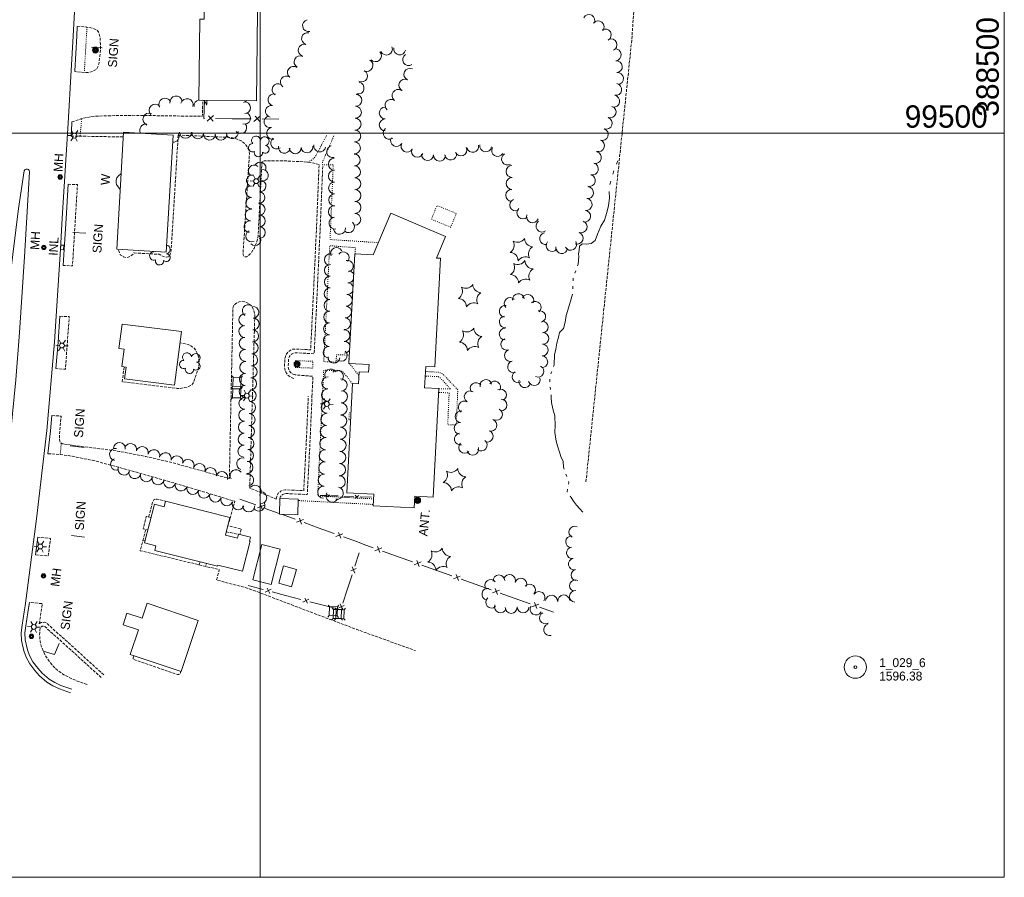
# Model space of a CAD drawing. Header units: feet. Extents: x 386655 to 388500, y 98988 to 100500.
# Tile 4 of 6: x 387838 to 388500, y 99000 to 99576. Entities that reach past the tile are written whole.
import ezdxf
from ezdxf.enums import TextEntityAlignment as Align

# ---------------------------------------------------------------- set-up
doc = ezdxf.new("R2010")
doc.units = ezdxf.units.FT
doc.header["$MEASUREMENT"] = 0
for name, pattern in [('DGN Style 3', [2.743664, 1.95976, -0.783904]), ('DGN Style 4', [3.137576, 1.567808, -0.783904, 0.00196, -0.783904]), ('DGN Style 5', [1.371832, 0.587928, -0.783904]), ('DGN Style 6', [3.727464, 0.00196, -0.783904, 1.371832, -0.783904, 0.00196, -0.783904])]:
    doc.linetypes.add(name, pattern=pattern)
for name, color, linetype, lineweight in [('E_DRN_Grate', 151, 'Continuous', 0), ('E_DWY', 73, 'DGN Style 3', 0), ('E_LAND_Vegetation', 21, 'Continuous', 0), ('E_MAP_GridLines', 151, 'Continuous', 0), ('E_MAP_Limits', 21, 'DGN Style 3', 0), ('E_MAP_PassPoints', 161, 'Continuous', 0), ('E_MISCPROP', 40, 'Continuous', 0), ('E_MISCPROP_HvyDash', 241, 'DGN Style 3', 13), ('E_MISCPROP_HvyLine', 241, 'Continuous', 13), ('E_MISCPROP_Railing', 40, 'Continuous', 0), ('E_PATH_Sidewalk', 73, 'DGN Style 5', 0), ('E_RDWY', 21, 'Continuous', 13), ('E_UTL_AboveGroundPipe', 40, 'DGN Style 4', 0), ('E_WTR', 151, 'DGN Style 6', 0)]:
    doc.layers.add(name, color=color, linetype=linetype, lineweight=lineweight)
doc.styles.add('Style-IGR_FONT_0', font='IGR_FONT_0.shx')

# ---------------------------------------------------------------- blocks, each defined once
blk = doc.blocks.new('PP')
at = {"layer": 'E_MAP_PassPoints', "color": 40, "linetype": 'Continuous', "lineweight": 0}
for radius in [7.5, 0.96]:
    blk.add_circle((0, 0), radius, dxfattribs=at)
blk = doc.blocks.new('WAL')
at = {"layer": 'E_MISCPROP_Railing', "color": 40, "linetype": 'Continuous', "lineweight": 0, "style": 'Style-IGR_FONT_0'}
blk.add_text('W', height=6, rotation=359.99995, dxfattribs=at).set_placement((-2.3, -0.01), align=Align.MIDDLE_LEFT)
blk = doc.blocks.new('INLT')
at = {"layer": 'E_MISCPROP_Railing', "color": 40, "linetype": 'Continuous', "lineweight": 0, "flags": 128}
blk.add_lwpolyline([(3, -2), (3, 0), (0, 0), (0, -2), (3, -2)], dxfattribs=at)
blk = doc.blocks.new('INL')
at = {"layer": 'E_MISCPROP_Railing', "color": 40, "linetype": 'Continuous', "lineweight": 0, "style": 'Style-IGR_FONT_0'}
blk.add_text('INL', height=6, rotation=0.00006, dxfattribs=at).set_placement((-5.79, -2.75))
blk = doc.blocks.new('MHO_8')
at = {"layer": 'E_DRN_Grate', "color": 20, "linetype": 'Continuous', "lineweight": 0}
for centre, radius in [((0.04, -0.06), 1.5), ((0.04, -0.06), 1.22), ((0.04, -0.07), 0.968), ((0.01, -0.08), 0.605)]:
    blk.add_circle(centre, radius, dxfattribs=at)
blk = doc.blocks.new('MHT_6')
at = {"layer": 'E_DRN_Grate', "color": 20, "linetype": 'Continuous', "lineweight": 0, "style": 'Style-IGR_FONT_0'}
blk.add_text('MH', height=6, rotation=359.99997, dxfattribs=at).set_placement((-0.35, -3.06), align=Align.CENTER)
blk = doc.blocks.new('MHO_9')
at = {"layer": 'E_DRN_Grate', "color": 20, "linetype": 'Continuous', "lineweight": 0}
for centre, radius in [((0.04, -0.06), 1.5), ((0.04, -0.06), 1.22), ((0.04, -0.07), 0.968), ((0.01, -0.08), 0.605)]:
    blk.add_circle(centre, radius, dxfattribs=at)
blk = doc.blocks.new('MHT_7')
at = {"layer": 'E_DRN_Grate', "color": 20, "linetype": 'Continuous', "lineweight": 0, "style": 'Style-IGR_FONT_0'}
blk.add_text('MH', height=6, rotation=359.99994, dxfattribs=at).set_placement((-0.35, -3.06), align=Align.CENTER)
blk = doc.blocks.new('MHO_15')
at = {"layer": 'E_DRN_Grate', "color": 20, "linetype": 'Continuous', "lineweight": 0}
for centre, radius in [((0.04, -0.06), 1.5), ((0.04, -0.06), 1.22), ((0.04, -0.07), 0.968), ((0.01, -0.08), 0.605)]:
    blk.add_circle(centre, radius, dxfattribs=at)
blk = doc.blocks.new('MHO_16')
at = {"layer": 'E_DRN_Grate', "color": 20, "linetype": 'Continuous', "lineweight": 0}
for centre, radius in [((0.04, -0.06), 1.5), ((0.04, -0.06), 1.22), ((0.04, -0.07), 0.968), ((0.01, -0.08), 0.605)]:
    blk.add_circle(centre, radius, dxfattribs=at)
blk = doc.blocks.new('MHT_14')
at = {"layer": 'E_DRN_Grate', "color": 20, "linetype": 'Continuous', "lineweight": 0, "style": 'Style-IGR_FONT_0'}
blk.add_text('MH', height=6, rotation=359.99995, dxfattribs=at).set_placement((-0.35, -3.06), align=Align.CENTER)
blk = doc.blocks.new('PED')
at = {"layer": 'E_UTL_AboveGroundPipe', "color": 101, "linetype": 'Continuous', "lineweight": 13}
for p, q in [((-2.34, 2.71), (-3.29, 3.77)), ((3.06, 2.71), (4.02, 3.77)), ((-3.29, -4.35), (-2.34, -3.29)), ((4.02, -4.35), (3.06, -3.29))]:
    blk.add_line(p, q, dxfattribs=at)
at = {"layer": 'E_UTL_AboveGroundPipe', "color": 101, "linetype": 'Continuous', "lineweight": 13, "flags": 128}
blk.add_lwpolyline([(-2.34, -3.29), (3.06, -3.29), (3.06, 2.71), (-2.34, 2.71)], close=True, dxfattribs=at)
blk = doc.blocks.new('LTP')
at = {"layer": 'E_MISCPROP', "color": 20, "linetype": 'Continuous', "lineweight": 0}
for p, q in [((-1.61, 0.09), (-4.22, 0.17)), ((-0.78, 1.46), (-1.98, 3.76)), ((0.86, 1.37), (2.22, 3.6)), ((1.66, 0), (4.18, -0.07)), ((-0.86, -1.4), (-2.22, -3.59)), ((0.78, -1.44), (2.02, -3.62))]:
    blk.add_line(p, q, dxfattribs=at)
blk.add_arc((0.02, 0.01), 1.64, 0, 360, dxfattribs=at)
blk = doc.blocks.new('POLE')
at = {"layer": 'E_MISCPROP', "color": 20, "linetype": 'Continuous', "lineweight": 0}
for radius in [2.02, 1.51, 1.01, 0.504]:
    blk.add_circle((0.03, -0.09), radius, dxfattribs=at)
blk = doc.blocks.new('POLE_2')
at = {"layer": 'E_MISCPROP', "color": 20, "linetype": 'Continuous', "lineweight": 0}
for centre, radius in [((-0.01, 0.02), 2.02), ((-0.01, 0.03), 1.52), ((0, -0.01), 1.01), ((0, 0), 0.502)]:
    blk.add_circle(centre, radius, dxfattribs=at)
blk = doc.blocks.new('ANT_1')
at = {"layer": 'E_MISCPROP', "color": 20, "linetype": 'Continuous', "lineweight": 0, "style": 'Style-IGR_FONT_0'}
blk.add_text('ANT.', height=6, rotation=359.99993, dxfattribs=at).set_placement((0.55, 2.61), align=Align.MIDDLE_LEFT)
blk = doc.blocks.new('PINEL')
at = {"layer": 'E_LAND_Vegetation', "color": 93, "linetype": 'Continuous', "lineweight": 0}
for centre, start, end in [((-8.14, 7.32), 275.21131, 0.97623), ((2.26, 10.71), 215.21132, 300.97623), ((-10.4, -3.39), 335.21131, 60.97623), ((10.41, 3.41), 155.21133, 240.97624), ((-2.25, -10.7), 35.21132, 120.97623), ((8.15, -7.3), 95.21133, 180.97624)]:
    blk.add_arc(centre, 5.72, start, end, dxfattribs=at)
blk = doc.blocks.new('TREE')
at = {"layer": 'E_LAND_Vegetation', "color": 93, "linetype": 'Continuous', "lineweight": 0}
for centre, radius, start, end in [((-1.47, 4.28), 2.78, 1.39455, 209.16754), ((-4.47, 0.2), 2.78, 78.07156, 279.0826), ((3.57, 2.42), 2.97, 278.42365, 139.65754), ((-2.01, -4.2), 2.61, 140.7797, 358.71231), ((3.46, -3.43), 2.97, 196.07447, 79.04774)]:
    blk.add_arc(centre, radius, start, end, dxfattribs=at)
blk = doc.blocks.new('SIGN')
at = {"layer": 'E_MISCPROP', "color": 20, "linetype": 'Continuous', "lineweight": 0, "style": 'Style-IGR_FONT_0'}
blk.add_text('SIGN', height=6, rotation=0.00004, dxfattribs=at).set_placement((-9.61, -0.01), align=Align.MIDDLE_LEFT)
blk = doc.blocks.new('SIGN_1')
at = {"layer": 'E_MISCPROP', "color": 20, "linetype": 'Continuous', "lineweight": 0, "style": 'Style-IGR_FONT_0'}
blk.add_text('SIGN', height=6, rotation=359.99997, dxfattribs=at).set_placement((-9.61, -0.01), align=Align.MIDDLE_LEFT)

msp = doc.modelspace()

# ---------------------------------------------------------------- linework, layer by layer
at = {"layer": 'E_DWY', "color": 51, "linetype": 'DGN Style 3', "lineweight": 0, "flags": 128}
for points in [[(387877.04, 99571.71), (387879.35, 99571.89), (387882.73, 99571.45), (387887.47, 99570.53), (387890.35, 99569.17), (387891.58, 99567.53), (387892.37, 99564.17), (387892.66, 99557.2), (387892.24, 99551.85), (387891.53, 99546.4), (387890.19, 99543.23), (387887.63, 99541.64), (387885.14, 99540.92), (387881.8, 99540.78), (387875.32, 99541.41)], [(387873.39, 99507.62), (387879.53, 99509.64), (387886.89, 99511.35), (387899.09, 99511.79), (387914.43, 99512.05), (387961.02, 99511.37), (387961.42, 99522.28)], [(387872.82, 99498.15), (387907.95, 99497.51)], [(387944.83, 99498.8), (387940.17, 99422), (387939.8, 99419.84), (387939.24, 99418.15), (387938.83, 99417.4), (387938.08, 99416.95), (387936.77, 99416.68), (387935.07, 99417.17), (387933.6, 99417.91), (387931.96, 99418.64), (387915.29, 99419.6), (387913.76, 99418.14), (387911.82, 99416.87), (387909.89, 99416.47), (387908.11, 99417.03), (387905.95, 99418.35), (387904.87, 99421.01), (387904.69, 99421.95)], [(388039.55, 99478.91), (388034.79, 99480.25), (388028.84, 99480.86), (388015.18, 99481.52), (388002.53, 99481.41), (388001.83, 99481.27), (388001.12, 99480.34), (387998.56, 99431.05), (387997.65, 99426.97), (387995.88, 99422.65), (387993.87, 99419.49), (387991.81, 99417.75), (387990.77, 99417.03), (387989.68, 99416.86), (387988.85, 99417.42), (387988.45, 99418.41), (387988.52, 99420.46), (387992.7, 99486.09), (387992.25, 99488.65), (387990.82, 99491.59), (387989.17, 99493.42), (387987.24, 99494.91), (387984.55, 99496.02), (387982.37, 99496.71), (387979.41, 99497.25), (387976.66, 99497.33), (387944.83, 99498.8)], [(388022.56, 99335.27), (388020.34, 99336.03), (388018.41, 99337.48), (388017.06, 99339.8), (388016.41, 99341.69), (388016.29, 99343.19), (388016.51, 99348.6), (388017.34, 99351.11), (388018.58, 99352.8), (388020, 99353.97), (388021.78, 99354.8), (388023.34, 99355.01), (388033.87, 99354.49), (388035.77, 99393.67), (388037.75, 99435.73), (388039.55, 99478.91)], [(388023.37, 99337.64), (388021.53, 99338.27), (388020.31, 99339.17), (388019.34, 99340.84), (388018.88, 99342.2), (388018.79, 99343.24), (388018.99, 99348.15), (388019.59, 99349.95), (388020.41, 99351.07), (388021.35, 99351.84), (388022.49, 99352.38), (388023.44, 99352.5), (388036.25, 99351.87), (388038.26, 99393.55), (388040.25, 99435.61), (388042.05, 99478.8)], [(387870.85, 99465.69), (387877.17, 99465.56), (387873.78, 99410.8), (387867.58, 99411.21)], [(387859.9, 99310.24), (387866.23, 99309.94), (387865.01, 99297.26), (387864.98, 99294.64), (387865.24, 99292.82), (387865.7, 99292.02), (387867.1, 99291.3), (387905.32, 99286.25), (387923.08, 99282.79), (387940.61, 99278.72), (387979.23, 99267.97), (387981.59, 99382.03), (387982.11, 99384.01), (387983.35, 99385.48), (387985.86, 99386.71), (387987.42, 99387.07), (387989.72, 99386.8), (387991.73, 99385.84), (387993.91, 99384.2), (387995.63, 99381.28), (387996.34, 99378.27), (387992.93, 99261.54), (388010.61, 99254.22)], [(387865.34, 99377.04), (387871.67, 99376.8), (387869.04, 99341.42), (387862.65, 99341.87)], [(387908.52, 99342.97), (387907.24, 99332.96), (387944.05, 99328.57), (387945.89, 99328.46), (387950.79, 99329.44), (387953.46, 99330.41), (387954.74, 99331.78), (387955.3, 99332.92), (387958.23, 99341.25), (387958.94, 99344.85), (387958.76, 99349.03), (387958.01, 99351.24), (387956.57, 99354.39), (387955.54, 99355.66), (387954.29, 99356.56), (387953.09, 99357.33), (387951.51, 99357.95), (387949.44, 99358.56), (387946, 99359.1)], [(388034.76, 99323.21), (388035.38, 99336.66), (388023.37, 99337.64)], [(388010.61, 99254.22), (388011.08, 99256.28), (388012.23, 99258.28), (388013.84, 99259.41), (388015.3, 99260.13), (388016.96, 99260.41), (388029.22, 99259.81), (388031.09, 99295.62), (388032.26, 99323.32)], [(388013.24, 99254.48), (388013.44, 99255.36), (388014.12, 99256.55), (388015.11, 99257.25), (388016.08, 99257.72), (388017.11, 99257.9), (388031.59, 99257.19), (388033.58, 99295.5), (388034.76, 99323.21)], [(387857.26, 99284.68), (387865.55, 99284.11), (387871.93, 99283.27), (387888.26, 99279.99), (387908.39, 99274.59), (387939.5, 99265.76), (387982.86, 99252.72), (387979.25, 99239.31), (387978.95, 99239.38)], [(387925, 99242.2), (387927.44, 99251.3), (387927.86, 99252.56), (387928.52, 99253.57), (387929.19, 99253.98), (387929.91, 99254.22), (387930.65, 99254.19), (387936.38, 99252.67)], [(388013.05, 99253.67), (388013.22, 99254.41)], [(387921.19, 99226.31), (387923.08, 99233.76)], [(387849.06, 99216.68), (387857.48, 99215.99), (387859.09, 99227.75), (387850.61, 99228.47)], [(387958.78, 99210.01), (387972.46, 99206.74), (387970.64, 99199.82), (387992.36, 99194.03), (388033.11, 99178.52), (388065.91, 99166.15), (388104.3, 99152.31)], [(387851.48, 99170.44), (387853.59, 99183.88), (387844.87, 99184.71)], [(387894.82, 99136.11), (387887.9, 99142.29), (387874.58, 99154.47), (387862.05, 99165.69), (387856.6, 99170.71), (387854.86, 99171.37), (387852.78, 99171.19), (387851.48, 99170.44)], [(387893.16, 99134.25), (387886.23, 99140.44), (387872.9, 99152.62), (387860.37, 99163.84), (387855.26, 99168.54), (387854.5, 99168.83), (387853.55, 99168.75), (387852.91, 99168.38), (387852.24, 99167.55), (387851.97, 99166.12), (387851.74, 99162.8), (387852.05, 99158.66), (387853.1, 99154.52), (387855.2, 99149.76), (387858.14, 99145.29), (387860.76, 99141.96), (387863.92, 99138.99), (387867.23, 99136.6), (387873.3, 99133.39), (387879.62, 99130.91), (387883.98, 99129.5)], [(387915.1, 99148.79), (387914.62, 99147.49), (387914.58, 99146.92), (387914.94, 99146.38), (387944.44, 99136.31), (387945.23, 99136.29), (387946.02, 99136.79), (387946.59, 99138.3)]]:
    msp.add_lwpolyline(points, dxfattribs=at)
at = {"layer": 'E_LAND_Vegetation', "color": 93, "linetype": 'Continuous', "lineweight": 0}
for centre, radius, start, end in [((388032.42, 99572.35), 4, 102.61053, 282.59521), ((388220.88, 99575.77), 4, 331.69481, 151.67949), ((388227.06, 99571.49), 4, 319.79293, 139.7776), ((388031.74, 99563.61), 4, 75.40586, 255.39053), ((388231.81, 99566.09), 4, 300.71862, 120.7033), ((388235.71, 99559.42), 4, 293.53331, 113.51799), ((388029.52, 99555.85), 4, 73.39112, 253.3758), ((388077.44, 99552.11), 4, 221.66419, 41.64887), ((388084.79, 99556.53), 4, 202.87794, 22.86262), ((388093.69, 99556.64), 4, 169.53623, 349.52091), ((388238.58, 99552.69), 4, 275.24385, 95.22853), ((388026.68, 99547.99), 4, 62.78794, 242.77262), ((388071.74, 99545.6), 4, 242.98163, 62.96631), ((388099.73, 99549.49), 4, 122.74153, 302.72621), ((388239.31, 99544.73), 4, 275.24385, 95.22853), ((388022.3, 99540.93), 4, 53.42649, 233.41117), ((388068.11, 99538.48), 4, 242.98163, 62.96631), ((388100.57, 99539.58), 4, 64.72132, 244.706), ((388017.53, 99534.51), 4, 53.42649, 233.41117), ((388065.75, 99530.32), 4, 258.26545, 78.25013), ((388097.16, 99532.35), 4, 64.72132, 244.706), ((388240.04, 99536.77), 4, 275.24385, 95.22853), ((388011.96, 99529.28), 4, 60.71044, 240.69512), ((388092.57, 99525.41), 4, 55.45978, 235.44446), ((388238.92, 99529.43), 4, 260.12549, 80.11016), ((387936, 99519.38), 4.18, 27.57356, 207.55824), ((387943.42, 99520.81), 4.18, 8.16093, 188.14561), ((387950.73, 99519.11), 4.18, 345.6109, 165.59558), ((387959.7, 99518.42), 4.18, 103.85805, 185.94592), ((387959.7, 99518.42), 4.18, 5.96125, 67.46862), ((387968.22, 99521.04), 4.18, 163.21329, 202.4611), ((387987.5, 99524.4), 4, 286.83758, 321.75485), ((387989.37, 99517.19), 4, 272.9091, 92.89378), ((388009.23, 99522.44), 4, 75.90573, 255.8904), ((388064.22, 99522.12), 4, 268.15115, 88.13583), ((388087.81, 99518.81), 4, 51.56786, 231.55254), ((388237.55, 99521.56), 4, 260.12549, 80.11016), ((387929.45, 99515.33), 4.18, 43.2734, 223.25807), ((388007.47, 99514.7), 4, 77.51353, 257.4982), ((388063.96, 99514.13), 4, 268.15115, 88.13583), ((388083.96, 99513.63), 4, 90.24468, 270.22935), ((388235.07, 99514.3), 4, 251.25322, 71.2379), ((387925.31, 99509.42), 4.18, 68.23022, 248.2149), ((387989.46, 99510.03), 4, 251.46074, 71.44541), ((388006.64, 99507.7), 4, 101.91815, 281.90283), ((388063.7, 99506.14), 4, 268.15115, 88.13583), ((388083.99, 99505.64), 4, 90.24468, 270.22935), ((388232.5, 99506.74), 4, 250.92266, 70.90734), ((387923.2, 99501.98), 4.18, 83.02026, 208.04163), ((387981.14, 99500.39), 4, 191.67865, 11.66332), ((387986.86, 99503.77), 4, 221.90706, 41.89174), ((388008.29, 99499.88), 4, 101.91815, 281.90283), ((388063.48, 99498.13), 4, 268.62446, 88.60914), ((388086.58, 99499.92), 4, 127.38385, 307.36853), ((388229.88, 99499.19), 4, 250.92266, 70.90734), ((387941.4, 99497.94), 4, 265.65114, 28.65336), ((387949.8, 99500.61), 4, 178.91184, 358.89652), ((387957.97, 99500.31), 4, 173.75431, 353.73899), ((387965.92, 99499.44), 4, 173.75431, 353.73899), ((387973.62, 99499.38), 4, 181.37307, 1.35775), ((388011.03, 99493.41), 4, 124.27104, 304.25572), ((388091.6, 99495.09), 4, 151.40544, 331.39012), ((388227.27, 99491.63), 4, 250.92266, 70.90734), ((388016.2, 99490.58), 4, 167.90541, 347.89009), ((388023.52, 99490.26), 4, 184.02809, 4.01276), ((388031.43, 99490.88), 4, 185.58931, 5.57399), ((388039.96, 99491.48), 4, 169.7188, 349.70348), ((388048.62, 99487.62), 4, 105.51036, 285.49503), ((388063.29, 99490.14), 4, 268.62446, 88.60914), ((388098.62, 99491.27), 4, 151.40544, 331.39012), ((388105.65, 99487.89), 4, 156.54178, 336.52646), ((388134.81, 99488.77), 4, 203.47415, 23.45883), ((388142.83, 99491.18), 4, 192.33464, 12.31932), ((388151.48, 99491.54), 4, 169.93609, 349.92077), ((388159.49, 99488.44), 4, 150.20016, 330.18484), ((388049.79, 99479.23), 4, 90.47609, 270.46077), ((388063.11, 99482.04), 4, 271.5908, 91.57548), ((388112.44, 99485.63), 4, 176.84975, 356.83443), ((388120.42, 99485.19), 4, 176.84975, 356.83443), ((388127.9, 99486.05), 4, 188.95346, 8.93814), ((388166.15, 99482.65), 4, 120.50329, 300.48797), ((388225.21, 99483.73), 4, 255.47491, 75.45959), ((387995.89, 99474.77), 3.9, 49.79142, 229.77609), ((387999.93, 99476.72), 3.9, 333.35392, 153.33859), ((388001.52, 99471.74), 3.9, 277.58411, 97.56879), ((388049.86, 99471.24), 4, 90.47609, 270.46077), ((388063.33, 99474.05), 4, 271.5908, 91.57548), ((388169.17, 99474.36), 4, 90.76027, 270.74495), ((388223.2, 99475.99), 4, 255.47491, 75.45959), ((387994.68, 99468.11), 3.9, 78.75491, 258.73959), ((387999.93, 99464.58), 3.9, 264.83189, 84.81657), ((388063.55, 99466.06), 4, 271.5908, 91.57548), ((388169.23, 99466.27), 4, 88.182, 268.16668), ((388221.2, 99468.26), 4, 255.47491, 75.45959), ((387994.03, 99460.83), 3.9, 91.01219, 270.99687), ((388049.92, 99463.24), 4, 90.47613, 270.46081), ((388063.69, 99458.14), 4, 269.41293, 89.39761), ((388168.98, 99458.28), 4, 88.182, 268.16668), ((388219.97, 99460.1), 4, 262.767, 82.75168), ((387994.17, 99453.04), 3.9, 91.01219, 270.99687), ((387999.22, 99456.82), 3.9, 264.83189, 84.81657), ((388049.99, 99455.25), 4, 90.47613, 270.46081), ((388171.71, 99451.78), 4, 113.22449, 293.20917), ((388218.97, 99452.16), 4, 262.767, 82.75168), ((387993.79, 99445.06), 3.9, 85.08447, 265.06914), ((387999.32, 99448.8), 3.9, 271.39335, 91.37803), ((388049.79, 99447.18), 4, 88.29172, 268.2764), ((388063.6, 99450.15), 4, 269.41293, 89.39761), ((388176.52, 99446.5), 4, 134.85325, 314.83793), ((388217.96, 99444.23), 4, 262.767, 82.75168), ((387999.47, 99441.08), 3.9, 269.41463, 89.39931), ((388050.26, 99439.61), 4, 98.78851, 278.77319), ((388063.52, 99442.15), 4, 269.41293, 89.39761), ((388183, 99443.87), 4, 160.20417, 340.18885), ((387993.02, 99437.22), 3.9, 82.70141, 262.68608), ((387999.39, 99433.29), 3.9, 269.41463, 89.39931), ((388053.24, 99436.06), 4, 187.12527, 7.10995), ((388059.37, 99437.19), 4, 229.79223, 49.77691), ((388189.38, 99437.59), 4, 125.75948, 305.74416), ((388215.59, 99437.09), 4, 250.34706, 70.33174), ((387994.12, 99431), 3.9, 115.60353, 295.58821), ((387996.5, 99428.43), 3.9, 223.88802, 43.87269), ((388191.75, 99429.13), 4, 101.12729, 281.11197), ((388212.9, 99429.57), 4, 250.34706, 70.33174), ((387936.47, 99421.92), 2.97, 282.06674, 79.33853), ((388051.22, 99419.3), 3.94, 26.89779, 206.88247), ((388196.1, 99424.6), 4, 140.50236, 320.48704), ((388202.58, 99423.16), 4, 172.76282, 352.74749), ((388208.59, 99425.37), 4, 208.67789, 28.66256), ((387928.44, 99417.54), 2.78, 87.38681, 295.1598), ((387930.64, 99422.44), 2.97, 219.25516, 225.6498), ((387936.86, 99416.41), 2.61, 226.77197, 84.70458), ((388047.04, 99415.05), 3.94, 67.32383, 247.30851), ((388055.77, 99416.36), 3.94, 320.91662, 140.90129), ((387932.3, 99414.26), 2.78, 164.06382, 5.07487), ((388047.08, 99407.96), 3.94, 89.56158, 269.54626), ((388058.49, 99410.67), 3.94, 282.51131, 102.49599), ((388047.02, 99400.09), 3.94, 89.56158, 269.54626), ((388059.19, 99403.52), 3.94, 26.10252, 85.53554), ((388046.92, 99392.2), 3.94, 89.00898, 268.99366), ((388059.19, 99403.52), 3.94, 265.55086, 327.9103), ((388058.58, 99395.67), 3.94, 19.35781, 85.53554), ((388058.58, 99395.67), 3.94, 265.55086, 334.65501), ((388057.97, 99387.82), 3.94, 9.60222, 85.53554), ((388167.83, 99385.6), 3.93, 42.58278, 222.56746), ((388173.47, 99388.29), 3.93, 7.56666, 187.55134), ((388179.82, 99387.71), 3.93, 334.52921, 154.51389), ((387992, 99380.85), 4.02, 54.98382, 234.9685), ((387995.01, 99379.66), 4.02, 273.28945, 93.27413), ((388046.78, 99384.32), 3.94, 89.00898, 268.99366), ((388057.36, 99379.97), 3.94, 265.55086, 85.53554), ((388057.97, 99387.82), 3.94, 265.55086, 344.4106), ((388164.53, 99380.38), 3.93, 79.2032, 259.18788), ((388184.81, 99383.07), 3.93, 309.78338, 129.76806), ((387989.69, 99374.64), 4.02, 85.87815, 265.86283), ((387995.19, 99371.83), 4.02, 267.83907, 87.82375), ((388046.64, 99376.45), 3.94, 89.00898, 268.99366), ((388056.74, 99372.12), 3.94, 265.55086, 85.53554), ((388164.58, 99373.2), 3.93, 96.06241, 276.04709), ((388187.86, 99376.83), 3.93, 288.07772, 108.0624), ((387989.6, 99366.82), 4.02, 91.74828, 271.73296), ((388046.51, 99368.58), 3.94, 89.00898, 268.99366), ((388164.57, 99365.1), 3.93, 88.93489, 268.91957), ((388189.55, 99369.76), 3.93, 273.22404, 93.20872), ((387989.85, 99358.79), 4.02, 91.74828, 271.73296), ((387994.89, 99363.8), 4.02, 267.83907, 87.82375), ((388046.37, 99360.71), 3.94, 89.00898, 268.99366), ((388056.3, 99364.06), 3.94, 271.32409, 91.30877), ((388189.95, 99362.13), 3.93, 267.34162, 87.3263), ((387994.58, 99355.78), 4.02, 267.51179, 87.49647), ((388046.23, 99352.83), 3.94, 89.00898, 268.99366), ((388056.48, 99356.19), 3.94, 18.0047, 91.30877), ((388165.62, 99358.12), 3.93, 108.10062, 288.0853), ((388189.58, 99354.28), 3.93, 267.34162, 87.3263), ((387990.09, 99350.75), 4.02, 91.74828, 271.73296), ((387994.23, 99347.74), 4.02, 267.51179, 87.49647), ((388049.47, 99349.37), 3.94, 174.86828, 354.85296), ((388054.51, 99350.72), 3.94, 228.24268, 48.22736), ((388056.48, 99356.19), 3.94, 271.32409, 336.00812), ((388168.06, 99350.65), 3.93, 108.10062, 288.0853), ((388189.22, 99346.44), 3.93, 267.34162, 87.3263), ((387990.18, 99342.61), 4.02, 88.85264, 268.83732), ((387993.88, 99339.71), 4.02, 267.51179, 87.49647), ((388170.2, 99342.99), 3.93, 105.097, 285.08168), ((388186.67, 99340.02), 3.93, 243.72845, 63.71313), ((387990.02, 99334.57), 4.02, 88.85264, 268.83732), ((387993.53, 99331.68), 4.02, 267.51179, 87.49647), ((388045.44, 99332.26), 4.08, 88.5315, 268.51618), ((388047.44, 99337.51), 4.08, 32.09061, 212.07529), ((388051.75, 99336.69), 4.08, 317.19346, 137.17814), ((388173.2, 99336.31), 3.93, 118.57876, 298.56343), ((387989.85, 99326.54), 4.02, 88.85264, 268.83732), ((388054.3, 99330.84), 4.08, 274.79774, 94.78242), ((388145.01, 99328.49), 3.95, 36.61277, 216.59745), ((388151.64, 99330.53), 3.95, 12.76931, 192.75399), ((388157.58, 99329.45), 3.95, 327.60259, 147.58727), ((388177.75, 99333.05), 3.93, 165.1385, 345.12318), ((388184.09, 99334.39), 3.93, 197.96833, 17.95301), ((387989.69, 99318.5), 4.02, 88.85264, 268.83732), ((387993.18, 99323.65), 4.02, 267.51179, 87.49647), ((388045.23, 99324.09), 4.08, 88.5315, 268.51618), ((388054.49, 99322.92), 4.08, 268.53329, 88.51797), ((388141.04, 99322.92), 3.95, 59.8891, 239.87378), ((388161.44, 99324.17), 3.95, 296.59588, 116.58056), ((387992.83, 99315.62), 4.02, 267.51179, 87.49647), ((388045.02, 99315.93), 4.08, 88.5315, 268.51618), ((388054.28, 99314.75), 4.08, 268.53329, 88.51797), ((388137.08, 99316.08), 3.95, 59.8891, 239.87378), ((388161.77, 99317.38), 3.95, 269.19107, 89.17575), ((387989.53, 99310.46), 4.02, 88.85264, 268.83732), ((387992.47, 99307.59), 4.02, 267.51179, 87.49647), ((388044.74, 99307.73), 4.08, 87.57724, 267.56192), ((388054.07, 99306.59), 4.08, 268.53329, 88.51797), ((388134.98, 99309.57), 3.95, 84.44346, 264.42814), ((388158.8, 99311.05), 3.95, 244.60143, 64.58611), ((387989.37, 99302.42), 4.02, 88.85264, 268.83732), ((387992.12, 99299.56), 4.02, 267.51179, 87.49647), ((388044.39, 99299.57), 4.08, 87.57724, 267.56192), ((388134.22, 99301.71), 3.95, 84.44346, 264.42814), ((388155.03, 99303.83), 3.95, 251.4867, 71.47138), ((387989.2, 99294.39), 4.02, 88.85264, 268.83732), ((388053.86, 99298.42), 4.08, 268.53329, 88.51797), ((388134.49, 99294.49), 3.95, 100.80357, 280.78825), ((388152.53, 99296.34), 3.95, 251.4867, 71.47138), ((387905.31, 99288.11), 4.02, 355.81975, 175.80443), ((387912.93, 99287.52), 4.02, 345.06553, 165.05021), ((387920.69, 99285.45), 4.02, 345.06553, 165.05021), ((387989.04, 99286.35), 4.02, 88.85264, 268.83732), ((387991.77, 99291.53), 4.02, 267.51179, 87.49647), ((388044.04, 99291.41), 4.08, 87.57724, 267.56192), ((388053.65, 99290.26), 4.08, 268.53329, 88.51797), ((388137.39, 99288.95), 3.95, 136.42481, 316.40949), ((388148.51, 99290.48), 3.95, 231.72354, 51.70822), ((387902.74, 99284.13), 4.02, 80.17051, 260.15519), ((387928.46, 99283.38), 4.02, 345.06553, 165.05021), ((387936.23, 99281.31), 4.02, 345.06553, 165.05021), ((387943.99, 99279.23), 4.02, 345.06553, 165.05021), ((387991.42, 99283.49), 4.02, 267.51179, 87.49647), ((388043.7, 99283.25), 4.08, 87.57724, 267.56192), ((388053.44, 99282.09), 4.08, 268.53329, 88.51797), ((388142.82, 99287.7), 3.95, 196.34987, 16.33455), ((387903.46, 99277.52), 4.02, 110.5801, 290.56478), ((387951.46, 99276.86), 4.02, 339.66073, 159.64541), ((387958.99, 99274.06), 4.02, 339.66073, 159.64541), ((387988.14, 99277.88), 4.02, 74.23335, 254.21803), ((387991.07, 99275.46), 4.02, 267.51179, 87.49647), ((388043.35, 99275.08), 4.08, 87.57724, 267.56192), ((388053.23, 99273.93), 4.08, 268.53329, 88.51797), ((387908.38, 99274.3), 4.02, 157.03, 337.01468), ((387915.73, 99271.91), 4.02, 165.10064, 345.08532), ((387923.5, 99269.84), 4.02, 165.10064, 345.08532), ((387966.53, 99271.27), 4.02, 339.66073, 159.64541), ((387974.22, 99268.6), 4.02, 342.3148, 162.29948), ((387983.73, 99269.97), 4.02, 33.86306, 213.84774), ((387991.51, 99266.95), 4.02, 282.38051, 102.36519), ((388043, 99266.92), 4.08, 87.57724, 267.56192), ((388053.02, 99265.76), 4.08, 268.53329, 88.51797), ((387931.26, 99267.77), 4.02, 165.10064, 345.08532), ((387939.03, 99265.71), 4.02, 165.10064, 345.08532), ((387946.8, 99263.64), 4.02, 165.10064, 345.08532), ((387996.52, 99259.5), 4.02, 319.79877, 139.78345), ((387954.63, 99261.31), 4.02, 161.51703, 341.50171), ((387962.25, 99258.76), 4.02, 161.51703, 341.50171), ((387969.88, 99256.21), 4.02, 161.51703, 341.50171), ((388000.31, 99255.1), 4.02, 268.32851, 88.31319), ((388042.66, 99258.76), 4.08, 87.57724, 267.56192), ((388048.27, 99256.1), 4.08, 147.34293, 327.32761), ((388051.78, 99258.14), 4.08, 257.43463, 77.41931), ((387977.53, 99253.63), 4.02, 160.41433, 340.39901), ((387985.11, 99250.94), 4.02, 160.41433, 340.39901), ((387999.11, 99250.1), 4.02, 208.75827, 28.74295), ((387992.28, 99249.56), 4.02, 180.21622, 0.2009), ((388211.32, 99232.02), 3.9, 65.04909, 245.03377), ((388209.17, 99225.47), 3.9, 87.29901, 267.28369), ((388209.73, 99218.1), 3.9, 97.97252, 277.9572), ((388210.99, 99210.47), 3.9, 99.89579, 279.88046), ((388167.55, 99199.49), 3.97, 341.40859, 161.39327), ((388212.88, 99203.14), 3.9, 106.30036, 256.63815), ((388154.85, 99196.13), 3.97, 38.48258, 218.46726), ((388160.39, 99199.2), 3.97, 2.43676, 182.42144), ((388175.08, 99196.96), 3.97, 341.40859, 161.39327), ((388180.91, 99193.07), 3.97, 319.16372, 139.1484), ((388211.74, 99195.94), 3.9, 65.04909, 245.03377), ((388152.94, 99190.26), 3.97, 79.01534, 259.00002), ((388187.31, 99188.07), 3.97, 324.42921, 144.41389), ((388211.63, 99188.74), 3.9, 85.04909, 265.03377), ((388155.52, 99184.91), 3.97, 132.01963, 312.00431), ((388195.73, 99185.59), 3.97, 354.83811, 174.82279), ((388204, 99185.77), 3.97, 4.79293, 184.7776), ((388161.36, 99181.74), 3.97, 161.59588, 341.58056), ((388168.62, 99181.32), 3.97, 178.78102, 358.7657), ((388176.59, 99181.69), 3.97, 177.51619, 357.50087), ((388185.25, 99180.31), 3.97, 150.10303, 330.0877), ((388191.69, 99174.32), 3.97, 117.98562, 297.9703), ((388194.45, 99166.42), 3.97, 105.90085, 285.88552)]:
    msp.add_arc(centre, radius, start, end, dxfattribs=at)
at = {"layer": 'E_MAP_GridLines', "color": 161, "linetype": 'Continuous', "lineweight": 0}
for p, q in [((388000, 99000), (388000, 100500)), ((388500, 99000), (388500, 100500)), ((387000, 99500), (388500, 99500)), ((387000, 99000), (388500, 99000))]:
    msp.add_line(p, q, dxfattribs=at)
at = {"layer": 'E_MAP_Limits', "color": 73, "linetype": 'DGN Style 3', "lineweight": 0, "flags": 128}
msp.add_lwpolyline([(388218.87, 99265.79), (388249.68, 99563.1), (388279.8, 99989.74)], dxfattribs=at)
at = {"layer": 'E_MISCPROP', "color": 20, "linetype": 'Continuous', "lineweight": 0}
for p, q in [((387886.66, 99557.82), (387893.72, 99557.32)), ((387874.14, 99433.21), (387882.88, 99432.76)), ((387881.67, 99288.81), (387872.27, 99290)), ((387873.16, 99229.73), (387881.87, 99228.58)), ((387861.76, 99149.63), (387854.14, 99152.06)), ((387864.91, 99157.02), (387861.76, 99149.63))]:
    msp.add_line(p, q, dxfattribs=at)
at = {"layer": 'E_MISCPROP_HvyDash', "color": 241, "linetype": 'DGN Style 3', "lineweight": 13, "flags": 128}
for points in [[(387926.6, 99241.87), (387923.41, 99242.53), (387921.32, 99234.14), (387924.47, 99233.46)], [(387977.12, 99232.17), (387986.18, 99230.3), (387987.21, 99234.15), (387978.18, 99236.35)], [(387922.58, 99226), (387921.19, 99226.31), (387919.27, 99219.5), (387958.78, 99210.01), (387959.53, 99211.98)]]:
    msp.add_lwpolyline(points, dxfattribs=at)
at = {"layer": 'E_MISCPROP_HvyLine', "color": 241, "linetype": 'Continuous', "lineweight": 13, "flags": 128}
for points in [[(387997.41, 99521.85), (387997.41, 99521.85), (387998.36, 99601.81), (387998.36, 99601.81), (387962.72, 99602.24), (387962.41, 99576.58), (387962.41, 99576.58), (387962.41, 99576.58), (387959.34, 99576.61), (387959.34, 99576.61), (387958.7, 99522.31), (387997.41, 99521.85)], [(387941.37, 99498.73), (387941.37, 99498.73), (387936.74, 99420.06), (387936.74, 99420.06), (387903.51, 99422.02), (387908.14, 99500.69), (387908.14, 99500.69), (387941.37, 99498.73)], [(387946.97, 99366.69), (387946.97, 99366.69), (387907.09, 99371.74), (387907.09, 99371.74), (387905.01, 99355.34), (387908.45, 99354.9), (387908.45, 99354.9), (387908.45, 99354.9), (387906.96, 99343.16), (387909.83, 99342.8), (387909.83, 99342.8), (387909.83, 99342.8), (387908.84, 99334.96), (387942.41, 99330.71), (387942.41, 99330.71), (387946.97, 99366.69)], [(387936.41, 99252.82), (387979.58, 99241.88), (387979.58, 99241.88), (387979.58, 99241.88), (387976.55, 99229.94), (387984.67, 99227.89), (387984.67, 99227.89), (387985.36, 99230.63), (387993.39, 99228.6), (387992.71, 99225.94), (387992.71, 99225.94), (387993.11, 99225.84), (387993.11, 99225.84), (387987.99, 99205.63), (387971.57, 99209.79), (387971.57, 99209.79), (387971.57, 99209.79), (387971.36, 99208.98), (387971.36, 99208.98), (387929.04, 99219.7), (387929.82, 99222.79), (387929.82, 99222.79), (387922.25, 99224.71), (387922.25, 99224.71), (387922.25, 99224.71), (387928.84, 99250.71), (387935.45, 99249.03), (387935.45, 99249.03), (387935.45, 99249.03)], [(388012.98, 99243.95), (388025.24, 99243.66), (388025.48, 99254.2), (388025.48, 99254.2), (388013.22, 99254.48), (388013.22, 99254.48), (388013.22, 99254.48)], [(388001.07, 99223.57), (388001.07, 99223.57), (387995.04, 99199.99), (387995.04, 99199.99), (388007.28, 99196.87), (388013.3, 99220.44), (388001.07, 99223.57)], [(388015.71, 99209.37), (388015.71, 99209.37), (388012.4, 99197.73), (388012.4, 99197.73), (388020.96, 99195.3), (388024.27, 99206.94), (388024.27, 99206.94), (388015.71, 99209.37)], [(387923.93, 99184.12), (387958.31, 99172.67), (387958.31, 99172.67), (387958.31, 99172.67), (387946.84, 99138.22), (387946.84, 99138.22), (387912.59, 99149.63), (387918.15, 99166.32), (387918.15, 99166.32), (387918.15, 99166.32), (387907.81, 99169.77), (387910.37, 99177.46), (387910.37, 99177.46), (387920.58, 99174.06), (387920.58, 99174.06), (387920.58, 99174.06)]]:
    msp.add_lwpolyline(points, close=True, dxfattribs=at)
for points in [[(388118.37, 99416.11), (388124.59, 99430.64), (388124.59, 99430.64), (388124.59, 99430.64), (388087.81, 99446.35), (388087.81, 99446.35), (388075.81, 99418.34)], [(388118.37, 99416.11), (388121.03, 99415.97), (388121.03, 99415.97), (388121.03, 99415.97), (388117.21, 99343), (388117.21, 99343), (388111.21, 99343.31), (388110.46, 99328.94), (388110.46, 99328.94), (388110.46, 99328.94), (388120.1, 99328.44), (388120.1, 99328.44), (388116.28, 99255.44), (388116.28, 99255.44), (388103.77, 99256.09), (388103.35, 99248.24), (388103.35, 99248.24), (388075.83, 99249.68), (388075.83, 99249.68), (388075.83, 99249.68), (388076.28, 99257.44), (388076.28, 99257.44), (388058.1, 99258.39), (388058.1, 99258.39), (388061.94, 99331.75), (388061.94, 99331.75), (388061.94, 99331.75), (388066.05, 99331.53), (388066.05, 99331.53), (388066.48, 99339.72), (388072.83, 99339.39), (388072.83, 99339.39), (388073.1, 99344.66), (388073.1, 99344.66), (388073.1, 99344.66), (388059.6, 99345.36), (388063.45, 99418.98), (388063.45, 99418.98), (388075.81, 99418.34)]]:
    msp.add_lwpolyline(points, dxfattribs=at)
at = {"layer": 'E_MISCPROP_Railing', "color": 40, "linetype": 'Continuous', "lineweight": 0}
for p, q in [((387968.56, 99511.84), (387964.34, 99508.23)), ((387968.34, 99508.19), (387965.22, 99511.79)), ((387999.94, 99511.57), (387995.72, 99507.96)), ((387999.72, 99507.92), (387996.6, 99511.52)), ((388045.12, 99255.75), (388046.76, 99257.11)), ((388045.23, 99257.15), (388046.4, 99255.75)), ((388063.61, 99254.59), (388066.13, 99256.64)), ((388063.79, 99256.72), (388065.56, 99254.57)), ((388002.78, 99249.98), (387998.16, 99248.2)), ((388001.5, 99246.98), (387999.96, 99250.94)), ((388029.08, 99240.4), (388024.46, 99238.62)), ((388027.81, 99237.4), (388026.26, 99241.35)), ((388055.38, 99230.81), (388050.76, 99229.03)), ((388054.11, 99227.81), (388052.56, 99231.77)), ((388081.7, 99221.31), (388077.09, 99219.5)), ((388080.45, 99218.3), (388078.87, 99222.25)), ((388108.06, 99211.89), (388103.45, 99210.08)), ((388106.81, 99208.88), (388105.23, 99212.83)), ((388064.54, 99207.51), (388060.9, 99205.93)), ((388061.7, 99208.6), (388063.52, 99204.34)), ((388133.17, 99199.46), (388131.59, 99203.41)), ((388134.42, 99202.47), (388129.81, 99200.66)), ((388007.38, 99193.61), (388003.24, 99191.55)), ((388006.46, 99190.71), (388004.67, 99194.26)), ((388160.79, 99193.05), (388156.17, 99191.24)), ((388159.53, 99190.04), (388157.96, 99193.99)), ((388032.69, 99187.02), (388028.55, 99184.96)), ((388031.77, 99184.12), (388029.98, 99187.66)), ((388053.64, 99183.72), (388055.46, 99179.46)), ((388187.15, 99183.63), (388182.54, 99181.82)), ((388185.89, 99180.63), (388184.32, 99184.57)), ((388056.48, 99182.63), (388052.84, 99181.05))]:
    msp.add_line(p, q, dxfattribs=at)
at = {"layer": 'E_MISCPROP_Railing', "color": 40, "linetype": 'Continuous', "lineweight": 0, "flags": 128}
for points in [[(387962.44, 99509.93), (387962.02, 99509.94), (387962.46, 99522.26)], [(387981.06, 99509.77), (387969.85, 99509.87)], [(387993.82, 99509.66), (387981.06, 99509.77)], [(388012.45, 99509.5), (388001.23, 99509.6)], [(388040.33, 99256.63), (388044.63, 99256.52)], [(388047.48, 99256.45), (388052.37, 99256.32)], [(387997.06, 99250.2), (387986.37, 99254.1)], [(388056.33, 99256), (388062.88, 99255.77)], [(388067.21, 99255.61), (388074.66, 99255.35)], [(388012.68, 99244.51), (388003.28, 99247.94)], [(388012.99, 99244.4), (388012.68, 99244.51)], [(388023.36, 99240.62), (388014.31, 99243.92)], [(388038.98, 99234.93), (388029.58, 99238.35)], [(388049.67, 99231.04), (388038.98, 99234.93)], [(388065.28, 99225.35), (388055.88, 99228.77)], [(388075.98, 99221.5), (388069.16, 99223.93), (388065.28, 99225.35)], [(388066.47, 99218.02), (388063.59, 99209.13)], [(388091.63, 99215.9), (388082.21, 99219.27)], [(388102.34, 99212.08), (388091.63, 99215.9)], [(388117.99, 99206.49), (388108.57, 99209.85)], [(388128.71, 99202.66), (388117.99, 99206.49)], [(388061.68, 99203.25), (388058.41, 99193.14)], [(388144.36, 99197.07), (388134.93, 99200.43)], [(388155.07, 99193.24), (388144.36, 99197.07)], [(388002.04, 99193.32), (387991.76, 99196)], [(388017.07, 99189.4), (388008.02, 99191.76)], [(388058.41, 99193.14), (388055.53, 99184.25)], [(388170.72, 99187.65), (388161.3, 99191.01)], [(388027.35, 99186.72), (388017.07, 99189.4)], [(388042.38, 99182.81), (388033.33, 99185.17)], [(388181.43, 99183.82), (388170.72, 99187.65)], [(388052.66, 99180.13), (388042.38, 99182.81)], [(388197.08, 99178.23), (388187.66, 99181.6)]]:
    msp.add_lwpolyline(points, dxfattribs=at)
at = {"layer": 'E_MISCPROP_Railing', "color": 40, "linetype": 'Continuous', "lineweight": 13, "flags": 128}
msp.add_lwpolyline([(387906.51, 99472.97), (387906.3, 99472.63), (387904.8, 99471.41), (387903.64, 99470.06), (387903.11, 99468.58), (387903.06, 99466.8), (387903.36, 99465.65), (387904.53, 99464.11), (387905.49, 99462.88), (387905.88, 99462.24)], dxfattribs=at)
at = {"layer": 'E_PATH_Sidewalk', "color": 51, "linetype": 'DGN Style 5', "lineweight": 0, "flags": 128}
for points in [[(387883.56, 99571.29), (387881.74, 99540.79)], [(387878.9, 99498.04), (387880.02, 99509.76)], [(388031.71, 99480.56), (388034.47, 99481.96), (388037.05, 99484.29), (388044.71, 99498.92)], [(388049.43, 99498.22), (388041.79, 99480.68), (388041.95, 99478.81), (388049.08, 99478.89), (388046.88, 99428.6), (388079.29, 99426.49)], [(388063.76, 99418.97), (388063.94, 99423.11), (388046.65, 99424.43), (388042.68, 99346.54), (388050.94, 99346.22), (388051.25, 99351.2), (388059.79, 99350.89), (388059.41, 99345.83), (388059.61, 99345.59)], [(388059.8, 99345.35), (388066.35, 99337.23)], [(388061.93, 99331.68), (388055.23, 99340.17), (388042.64, 99340.86), (388038.58, 99256.27), (388076.1, 99254.33)], [(388120.09, 99328.38), (388127.97, 99328.12), (388121.01, 99335.55), (388119.62, 99336.46), (388110.88, 99336.85)], [(388111.03, 99339.87), (388119.45, 99339.43), (388121.46, 99338.87), (388122.83, 99338.11), (388132.75, 99327.58), (388131.74, 99303.97), (388125.97, 99304.14), (388126.94, 99325.56), (388119.96, 99325.81)], [(388060.66, 99307.39), (388059.57, 99307.47), (388059.88, 99312.45), (388060.92, 99312.39)], [(387865.55, 99284.11), (387866.3, 99291.71)], [(388013.05, 99253.67), (388013.2, 99253.66)], [(388075.88, 99250.56), (388025.46, 99253.18)], [(387963.36, 99208.92), (387963.93, 99210.86)]]:
    msp.add_lwpolyline(points, dxfattribs=at)
for points in [[(388114.99, 99442.16), (388127.94, 99436.86), (388131.73, 99446.11), (388118.77, 99451.41)], [(388023.72, 99347.21), (388035.41, 99346.76), (388035.24, 99342.19), (388023.54, 99342.63)]]:
    msp.add_lwpolyline(points, close=True, dxfattribs=at)
at = {"layer": 'E_RDWY', "color": 21, "linetype": 'Continuous', "lineweight": 13, "flags": 128}
for points in [[(387876.56, 99606), (387874.16, 99565.33), (387872.86, 99542.19), (387870.84, 99506.81), (387866.97, 99442.96), (387865.79, 99422.07), (387861.7, 99359.8), (387856.52, 99300.18), (387849.73, 99240.99), (387842.06, 99182.5), (387841.4, 99178.37), (387840.01, 99169.35), (387839.33, 99164.3), (387839.52, 99159.19), (387841.17, 99152.18), (387842.66, 99147.95), (387845.16, 99143.4), (387848.47, 99138.9), (387851.61, 99135.35), (387856.61, 99131.07), (387860.68, 99128.68), (387865.08, 99126.66), (387872.51, 99123.99)], [(387877.04, 99571.71), (387876.65, 99565.19), (387875.36, 99542.05), (387875.32, 99541.41)], [(387873.39, 99507.62), (387873.34, 99506.67), (387872.82, 99498.15)], [(387821.19, 99258.42), (387824.07, 99300.43), (387826.19, 99342.9), (387827.19, 99362.82), (387828, 99372.55), (387831.97, 99403.9), (387837.59, 99449.47), (387841.34, 99474.68), (387842, 99475.66), (387842.71, 99475.98), (387843.59, 99475.96), (387844.23, 99475.67), (387844.68, 99474.96), (387844.87, 99474.19), (387841.5, 99416.93), (387838.27, 99366.15), (387835.7, 99334.26), (387831.36, 99288.5), (387827.68, 99257.78)], [(387870.85, 99465.69), (387869.46, 99442.81), (387868.28, 99421.91), (387867.58, 99411.21)], [(387865.34, 99377.04), (387864.19, 99359.61), (387862.65, 99341.87)], [(387859.9, 99310.24), (387859.01, 99299.93), (387857.26, 99284.68)], [(387850.61, 99228.47), (387849.06, 99216.68)], [(387844.87, 99184.71), (387844.53, 99182.15), (387843.87, 99177.98), (387842.48, 99169), (387841.84, 99164.18), (387842.01, 99159.52), (387843.57, 99152.88), (387844.95, 99148.97), (387847.27, 99144.75), (387850.42, 99140.47), (387853.37, 99137.14), (387858.07, 99133.12), (387861.84, 99130.9), (387866.02, 99128.98), (387873.35, 99126.34)]]:
    msp.add_lwpolyline(points, dxfattribs=at)
at = {"layer": 'E_WTR', "color": 161, "linetype": 'Continuous', "lineweight": 0, "flags": 128}
for points in [[(388239.36, 99479.14), (388240.19, 99481.37)], [(388236.94, 99472.4), (388237.7, 99474.66)], [(388234.97, 99465.53), (388235.53, 99467.84)], [(388225.09, 99428.04), (388226.59, 99432.22), (388228.76, 99437.55), (388231.3, 99441.68), (388232.87, 99446.69), (388233.98, 99451.46), (388234.67, 99456.32), (388234.56, 99460.81)], [(388213.27, 99410.85), (388213.64, 99412.11), (388214.04, 99417.16), (388213.9, 99418.93), (388214.25, 99421.23), (388214.42, 99424.2), (388216.28, 99425.79), (388219.34, 99425.36), (388222.46, 99425.83), (388225.09, 99428.04)], [(388210.21, 99400.78), (388210.22, 99402.07), (388210.37, 99402.53)], [(388211.46, 99405.88), (388212.12, 99407.52)], [(388210.09, 99395.49), (388210.15, 99397.25)], [(388202.6, 99367.68), (388203.73, 99368.82), (388204.82, 99373.1), (388205.61, 99377.57), (388207.47, 99383.29), (388208.94, 99388.63), (388209.84, 99391.98)], [(388197.15, 99343.16), (388197.61, 99344.33), (388197.8, 99351.08), (388198.72, 99354.8), (388199.4, 99359.05), (388200.52, 99362.92), (388201.14, 99366.2), (388202.6, 99367.68)], [(388195.27, 99338.23), (388195.44, 99339), (388195.83, 99339.89)], [(388194.61, 99333), (388194.63, 99334.77)], [(388194.95, 99327.72), (388194.93, 99327.89), (388194.8, 99329.48)], [(388198.06, 99298.93), (388198.01, 99299.3), (388198.21, 99303.5), (388197.99, 99310.22), (388196.71, 99314.85), (388195.81, 99318.97), (388195.59, 99322.52), (388195.38, 99324.22)], [(388204.22, 99274.28), (388203.84, 99275.6), (388203.52, 99279.42), (388202.01, 99282.73), (388201.2, 99285), (388199.69, 99289.96), (388198.81, 99293.04), (388198.06, 99298.93)], [(388206.04, 99269.32), (388205.35, 99270.94)], [(388207.12, 99264.22), (388207.26, 99265.1), (388207.04, 99265.94)], [(388206.36, 99258.99), (388206.33, 99259.05), (388206.57, 99260.73)], [(388216.76, 99245.4), (388214.84, 99247.67), (388212.44, 99250.08), (388210.42, 99252.8), (388208.99, 99255.15), (388208.32, 99256.06)]]:
    msp.add_lwpolyline(points, dxfattribs=at)

# ---------------------------------------------------------------- block references
at = {"layer": 'E_DRN_Grate', "color": 20, "linetype": 'Continuous', "lineweight": 0}
for name, p, xscale, yscale, zscale, rotation in [('MHT_6', (387864.41, 99480.65), 0.9999987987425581, 0.9999987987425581, 0.9999987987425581, 86.65556760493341), ('MHO_8', (387865.47, 99470.54), 0.9999987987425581, 0.9999987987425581, 0.9999987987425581, 86.65556760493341), ('MHT_7', (387848.69, 99428.28), 0.9999979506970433, 0.9999979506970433, 0.9999979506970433, 86.67935065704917), ('MHO_9', (387854.51, 99423.24), 0.9999979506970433, 0.9999979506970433, 0.9999979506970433, 86.67935065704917), ('MHO_16', (387854.27, 99202.49), 0.9999979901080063, 0.9999979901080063, 0.9999979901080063, 82.84437251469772), ('MHT_14', (387862.69, 99201.96), 0.9999979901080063, 0.9999979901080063, 0.9999979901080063, 82.84437251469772), ('MHO_15', (387846.16, 99161.91), 1.000000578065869, 1.000000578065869, 1.000000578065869, 80.47258597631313)]:
    msp.add_blockref(name, p, dxfattribs=dict(at, xscale=xscale, yscale=yscale, zscale=zscale, rotation=rotation))
at = {"layer": 'E_LAND_Vegetation', "color": 93, "linetype": 'Continuous', "lineweight": 0, "xscale": 1.00000065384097, "yscale": 1.00000065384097, "zscale": 1.00000065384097, "rotation": 85.99226326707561}
for name, p in [('TREE', (387999.27, 99491.46)), ('PINEL', (388175.47, 99421.84)), ('PINEL', (388175.76, 99406.89)), ('PINEL', (388140.69, 99390.9)), ('PINEL', (388141.36, 99361.55)), ('TREE', (387952.93, 99345.78)), ('PINEL', (388130.57, 99267.22)), ('PINEL', (388120.21, 99213.73))]:
    msp.add_blockref(name, p, dxfattribs=at)
at = {"layer": 'E_MAP_PassPoints', "color": 40, "linetype": 'Continuous', "lineweight": 0}
msp.add_blockref('PP', (388399.92, 99141.24), dxfattribs=at)
at = {"layer": 'E_MISCPROP', "color": 20, "linetype": 'Continuous', "lineweight": 0}
for name, p, xscale, yscale, zscale, rotation in [('SIGN', (387901.24, 99553.8), 1.000002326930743, 1.000002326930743, 1.000002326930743, 86.06795715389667), ('POLE', (387889.3, 99555.81), 0.9999978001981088, 0.9999978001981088, 0.9999978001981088, 178.4803656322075), ('LTP', (387875.1, 99498.4), 0.9999978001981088, 0.9999978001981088, 0.9999978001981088, 178.4803656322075), ('LTP', (387997.31, 99467.85), 0.9999978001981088, 0.9999978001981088, 0.9999978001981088, 178.4803656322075), ('SIGN', (387890.81, 99429.07), 1.000002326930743, 1.000002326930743, 1.000002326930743, 86.06795715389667), ('LTP', (387866.74, 99357.37), 0.9999978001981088, 0.9999978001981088, 0.9999978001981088, 178.4803656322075), ('POLE', (388024.73, 99344.75), 0.9999978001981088, 0.9999978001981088, 0.9999978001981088, 178.4803656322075), ('LTP', (387991.03, 99323.65), 0.9999978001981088, 0.9999978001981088, 0.9999978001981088, 178.4803656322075), ('LTP', (388044.73, 99318.09), 0.9999978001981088, 0.9999978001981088, 0.9999978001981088, 178.4803656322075), ('SIGN', (387878.43, 99305.06), 1.000002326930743, 1.000002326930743, 1.000002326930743, 86.06795715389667), ('SIGN', (387879, 99242.78), 1.000002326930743, 1.000002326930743, 1.000002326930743, 86.06795715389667), ('POLE_2', (388105.75, 99253.31), 1.000001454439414, 1.000001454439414, 1.000001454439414, 86.23160739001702), ('ANT_1', (388111.88, 99228.47), 0.9999982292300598, 0.9999982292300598, 0.9999982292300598, 84.16771024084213), ('LTP', (387852.19, 99222.31), 0.9999978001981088, 0.9999978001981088, 0.9999978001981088, 178.4803656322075), ('SIGN_1', (387869.86, 99175.84), 1.00000138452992, 1.00000138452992, 1.00000138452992, 82.78523538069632), ('LTP', (387847.83, 99168.27), 0.9999978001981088, 0.9999978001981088, 0.9999978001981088, 178.4803656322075)]:
    msp.add_blockref(name, p, dxfattribs=dict(at, xscale=xscale, yscale=yscale, zscale=zscale, rotation=rotation))
at = {"layer": 'E_MISCPROP_Railing', "color": 40, "linetype": 'Continuous', "lineweight": 0}
for name, p, xscale, yscale, zscale, rotation in [('WAL', (387895.8, 99467.44), 0.9999980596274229, 0.9999980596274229, 0.9999980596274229, 86.66545371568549), ('INL', (387861.37, 99423.52), 1.000001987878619, 1.000001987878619, 1.000001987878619, 86.74510611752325), ('INLT', (387865.78, 99421.87), 1.000001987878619, 1.000001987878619, 1.000001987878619, 86.74510611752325)]:
    msp.add_blockref(name, p, dxfattribs=dict(at, xscale=xscale, yscale=yscale, zscale=zscale, rotation=rotation))
at = {"layer": 'E_UTL_AboveGroundPipe', "color": 101, "linetype": 'Continuous', "lineweight": 13, "xscale": 0.9999978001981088, "yscale": 0.9999978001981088, "zscale": 0.9999978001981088, "rotation": 178.4803656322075}
for p in [(387984.66, 99332.68), (387984.5, 99324.92), (388049.49, 99178.52), (388052.12, 99176.63), (388053.95, 99176.57)]:
    msp.add_blockref('PED', p, dxfattribs=at)

# ---------------------------------------------------------------- texts
at = {"layer": 'E_MAP_GridLines', "color": 161, "linetype": 'Continuous', "lineweight": 0, "style": 'Style-IGR_FONT_0'}
msp.add_text('  388500  ', height=15, rotation=90, dxfattribs=at).set_placement((388496.25, 99500))
msp.add_text('  99500  ', height=15, dxfattribs=at).set_placement((388500, 99503.75), align=Align.RIGHT)
at = {"layer": 'E_MAP_PassPoints', "color": 40, "linetype": 'Continuous', "lineweight": 0, "style": 'Style-IGR_FONT_0'}
for s, p in [('1_029_6', (388415.92, 99141.24)), ('1596.38', (388415.92, 99132.24))]:
    msp.add_text(s, height=6, dxfattribs=at).set_placement(p)

doc.saveas('drawing.dxf')
